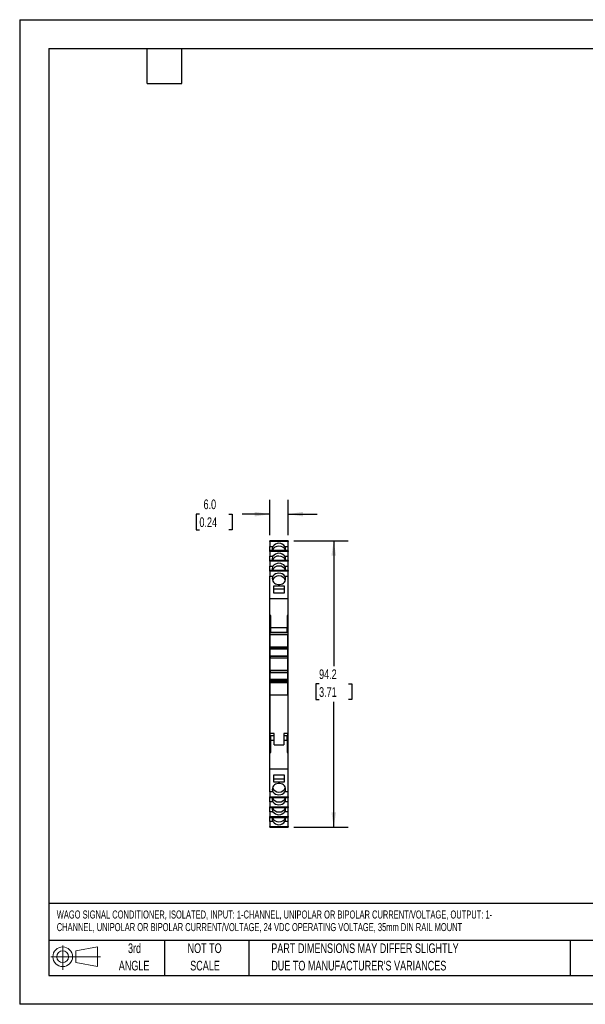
# Model space of a CAD drawing. Header units: millimetres. Extents: x 0 to 419, y 0 to 324.
# Tile 1 of 3: x 0 to 186, y 0 to 324. Entities that reach past the tile are written whole.
import ezdxf

# ---------------------------------------------------------------- set-up
doc = ezdxf.new("R2010")
doc.units = ezdxf.units.MM
doc.header["$LTSCALE"] = 1.5
doc.linetypes.add('CENTERX2', pattern=[20.32, 12.7, -2.54, 2.54, -2.54])
doc.layers.add('DIMENSIONS', color=140, linetype='Continuous', lineweight=25)
doc.layers.add('TEXT', color=140, linetype='Continuous', lineweight=25)
doc.layers.add('SLD-DEFPOINTS', color=7, linetype='Continuous')
doc.styles.add('SLDTEXTSTYLE0', font='TXT', dxfattribs={"width": 0.7})
doc.dimstyles.new('SLDDIMSTYLE0', dxfattribs={"dimtxt": 3.237012, "dimasz": 4.953, "dimexe": 0, "dimexo": 0.0625, "dimgap": 0.809253, "dimtad": 0, "dimtih": 1, "dimtoh": 1, "dimrnd": 1e-09, "dimzin": 12, "dimdsep": 46, "dimtxsty": 'SLDTEXTSTYLE0', "dimsah": 1, "dimcen": 0.09, "dimadec": 0, "dimazin": 3, "dimtfac": 1, "dimtofl": 0, "dimtmove": 0, "dimatfit": 3, "dimfxl": 0, "dimfrac": 2, "dimtolj": 1, "dimtzin": 12, "dimarcsym": 0})
doc.dimstyles.new('SLDDIMSTYLE1', dxfattribs={"dimtxt": 3.237012, "dimasz": 4.953, "dimexe": 0, "dimexo": 0.0625, "dimgap": 0.809253, "dimtad": 0, "dimtih": 1, "dimtoh": 1, "dimrnd": 1e-09, "dimzin": 4, "dimdsep": 46, "dimtxsty": 'SLDTEXTSTYLE0', "dimsah": 1, "dimcen": 0.09, "dimadec": 0, "dimazin": 1, "dimtfac": 1, "dimtmove": 0, "dimatfit": 0, "dimfxl": 0, "dimfrac": 2, "dimtolj": 1, "dimtzin": 12, "dimarcsym": 0})

# ---------------------------------------------------------------- blocks, each defined once
blk = doc.blocks.new('Block11')
at = {"color": 7, "linetype": 'Continuous', "lineweight": 18}
for p, q in [((3.88, 7.97), (3.88, 0)), ((8.22, 6.25), (15.26, 7.55)), ((15.26, 7.55), (15.26, 1.1)), ((0, 4.32), (16.31, 4.32)), ((8.22, 2.39), (8.22, 6.25)), ((8.22, 2.39), (15.26, 1.1))]:
    blk.add_line(p, q, dxfattribs=at)
for radius in [3.23, 1.93]:
    blk.add_circle((3.88, 4.32), radius, dxfattribs=at)
blk = doc.blocks.new('Block12')
at = {"layer": 'SLD-DEFPOINTS'}
blk.add_blockref('Block11', (0, 0), dxfattribs=at)
blk = doc.blocks.new('SW_NOTE_0')
at = {"layer": 'TEXT', "color": 0, "linetype": 'CENTERX2', "lineweight": 18, "char_height": 2.6353, "attachment_point": 1, "style": 'SLDTEXTSTYLE0'}
for s, insert in [('WAGO SIGNAL CONDITIONER, ISOLATED, INPUT: 1-CHANNEL, UNIPOLAR OR BIPOLAR CURRENT/VOLTAGE, OUTPUT: 1-', (0, 3.4)), ('CHANNEL, UNIPOLAR OR BIPOLAR CURRENT/VOLTAGE, 24 VDC OPERATING VOLTAGE, 35mm DIN RAIL MOUNT', (0, -0.74))]:
    blk.add_mtext(s, dxfattribs=dict(at, insert=insert))
blk = doc.blocks.new('SW_NOTE_0_3')
at = {"layer": 'TEXT', "color": 0, "linetype": 'CENTERX2', "lineweight": 18, "char_height": 3.175, "attachment_point": 1, "style": 'SLDTEXTSTYLE0'}
for s, insert in [('PART DIMENSIONS MAY DIFFER SLIGHTLY', (0, 4.09)), ("DUE TO MANUFACTURER'S VARIANCES", (0, -1.64))]:
    blk.add_mtext(s, dxfattribs=dict(at, insert=insert))
blk = doc.blocks.new('SW_NOTE_0_4')
at = {"layer": 'TEXT', "color": 0, "linetype": 'CENTERX2', "lineweight": 18, "char_height": 3.175, "attachment_point": 2, "style": 'SLDTEXTSTYLE0'}
for s, insert in [('NOT TO', (7.89, 4.09)), ('SCALE', (8.03, -1.64))]:
    blk.add_mtext(s, dxfattribs=dict(at, insert=insert))
blk = doc.blocks.new('SW_NOTE_0_5')
at = {"layer": 'TEXT', "color": 0, "linetype": 'CENTERX2', "lineweight": 18, "char_height": 3.175, "attachment_point": 2, "style": 'SLDTEXTSTYLE0'}
for s, insert in [('3rd', (3.47, 4.09)), ('ANGLE', (3.33, -1.64))]:
    blk.add_mtext(s, dxfattribs=dict(at, insert=insert))
blk = doc.blocks.new('_D')
at = {"layer": 'DIMENSIONS'}
for p, q in [((90.11, 152.48), (107.97, 152.48)), ((103.21, 152.48), (103.21, 111.23)), ((98.4, 105.36), (97.31, 105.36)), ((97.31, 105.36), (97.31, 100.21)), ((108.02, 105.36), (109.11, 105.36)), ((109.11, 105.36), (109.11, 100.21)), ((97.31, 100.21), (98.4, 100.21)), ((103.21, 58.24), (103.21, 99.49)), ((109.11, 100.21), (108.02, 100.21)), ((90.11, 58.24), (107.97, 58.24))]:
    blk.add_line(p, q, dxfattribs=at)
for points in [[(103.21, 152.48), (102.45, 147.52), (103.97, 147.52)], [(103.21, 58.24), (103.97, 63.19), (102.45, 63.19)]]:
    blk.add_solid(points, dxfattribs=at)
at = {"layer": 'DIMENSIONS', "char_height": 3.175, "attachment_point": 1, "style": 'SLDTEXTSTYLE0'}
for s, insert in [('94.2', (98.4, 110.17)), ('3.71', (98.4, 104.3))]:
    blk.add_mtext(s, dxfattribs=dict(at, insert=insert))
blk = doc.blocks.new('_D_1')
at = {"layer": 'DIMENSIONS'}
for p, q in [((82.21, 154.36), (82.21, 165.98)), ((88.21, 154.36), (88.21, 165.98)), ((59.07, 161.22), (57.99, 161.22)), ((57.99, 161.22), (57.99, 156.08)), ((68.69, 161.22), (69.78, 161.22)), ((69.78, 161.22), (69.78, 156.08)), ((82.21, 161.22), (73.08, 161.22)), ((88.21, 161.22), (97.73, 161.22)), ((57.99, 156.08), (59.07, 156.08)), ((69.78, 156.08), (68.69, 156.08))]:
    blk.add_line(p, q, dxfattribs=at)
for points in [[(82.21, 161.22), (77.26, 161.98), (77.26, 160.46)], [(88.21, 161.22), (93.16, 160.46), (93.16, 161.98)]]:
    blk.add_solid(points, dxfattribs=at)
at = {"layer": 'DIMENSIONS', "char_height": 3.175, "attachment_point": 1, "style": 'SLDTEXTSTYLE0'}
for s, insert in [('6.0', (60.42, 166.04)), ('0.24', (59.07, 160.17))]:
    blk.add_mtext(s, dxfattribs=dict(at, insert=insert))

msp = doc.modelspace()

# ---------------------------------------------------------------- linework, layer by layer
at = {"color": 7, "linetype": 'Continuous'}
for p, q in [((0.004, 323.854), (0.004, 0.004)), ((0.004, 323.854), (419.104, 323.854)), ((419.104, 0.004), (0.004, 0.004))]:
    msp.add_line(p, q, dxfattribs=at)
for p, q in [((88.209, 152.486), (82.209, 152.486)), ((82.209, 152.477), (82.209, 152.486)), ((82.209, 152.477), (88.209, 152.477)), ((82.209, 152.259), (82.209, 152.477)), ((88.209, 152.259), (82.209, 152.259)), ((82.209, 152.259), (82.209, 150.631)), ((88.209, 152.477), (88.209, 152.486)), ((88.209, 152.477), (88.209, 152.259)), ((88.209, 150.631), (88.209, 152.259)), ((82.209, 150.631), (83.247, 150.631)), ((82.209, 149.216), (82.209, 150.631)), ((88.209, 149.216), (82.209, 149.216)), ((82.209, 149.207), (82.209, 149.216)), ((82.209, 149.207), (88.209, 149.207)), ((82.209, 148.989), (82.209, 149.207)), ((88.209, 148.989), (82.209, 148.989)), ((82.209, 148.989), (82.209, 147.361)), ((87.171, 150.631), (88.209, 150.631)), ((88.209, 149.216), (88.209, 150.631)), ((88.209, 149.207), (88.209, 149.216)), ((88.209, 149.207), (88.209, 148.989)), ((88.209, 147.361), (88.209, 148.989)), ((82.209, 147.361), (83.247, 147.361)), ((82.209, 145.946), (82.209, 147.361)), ((88.209, 145.946), (82.209, 145.946)), ((82.209, 145.937), (82.209, 145.946)), ((82.209, 145.937), (88.209, 145.937)), ((82.209, 145.719), (82.209, 145.937)), ((87.171, 147.361), (88.209, 147.361)), ((88.209, 145.946), (88.209, 147.361)), ((88.209, 145.937), (88.209, 145.946)), ((88.209, 145.937), (88.209, 145.719)), ((88.209, 145.719), (82.209, 145.719)), ((82.209, 145.719), (82.209, 144.091)), ((82.209, 144.091), (83.247, 144.091)), ((82.209, 142.676), (82.209, 144.091)), ((88.209, 142.676), (82.209, 142.676)), ((82.209, 142.667), (82.209, 142.676)), ((82.209, 142.667), (88.209, 142.667)), ((82.209, 142.449), (82.209, 142.667)), ((87.171, 144.091), (88.209, 144.091)), ((88.209, 144.091), (88.209, 145.719)), ((88.209, 142.676), (88.209, 144.091)), ((88.209, 142.667), (88.209, 142.676)), ((88.209, 142.667), (88.209, 142.449)), ((88.209, 142.449), (82.209, 142.449)), ((82.209, 142.449), (82.209, 140.821)), ((82.209, 133.32), (82.209, 140.821)), ((82.209, 140.821), (83.244, 140.821)), ((87.174, 140.821), (88.209, 140.821)), ((88.209, 140.821), (88.209, 142.449)), ((88.209, 133.32), (88.209, 140.821)), ((87.009, 137.545), (83.409, 137.545)), ((83.409, 137.545), (83.409, 135.367)), ((87.009, 136.564), (83.409, 136.564)), ((87.009, 135.367), (87.009, 137.545)), ((88.209, 133.32), (82.209, 133.32)), ((82.209, 127.85), (82.209, 133.32)), ((83.409, 135.367), (87.009, 135.367)), ((88.209, 127.85), (88.209, 133.32)), ((82.534, 127.85), (82.209, 127.85)), ((82.209, 125.559), (82.209, 127.85)), ((82.534, 123.856), (82.534, 127.85)), ((88.209, 127.85), (87.884, 127.85)), ((87.884, 127.85), (87.884, 123.856)), ((88.209, 125.559), (88.209, 127.85)), ((82.209, 125.559), (82.534, 125.559)), ((82.209, 124.363), (82.209, 125.559)), ((82.534, 124.363), (82.209, 124.363)), ((82.209, 119.002), (82.209, 124.363)), ((87.884, 123.856), (82.534, 123.856)), ((82.534, 122.356), (82.534, 123.856)), ((87.884, 125.559), (88.209, 125.559)), ((88.209, 124.363), (87.884, 124.363)), ((87.884, 122.356), (87.884, 123.856)), ((88.209, 124.363), (88.209, 125.559)), ((88.209, 119.002), (88.209, 124.363)), ((82.309, 122.263), (88.109, 122.263)), ((82.309, 121.67), (82.309, 122.263)), ((82.309, 121.67), (88.109, 121.67)), ((82.309, 117.475), (82.309, 121.67)), ((82.534, 122.356), (87.884, 122.356)), ((88.109, 122.263), (88.109, 121.67)), ((88.109, 117.475), (88.109, 121.67)), ((82.309, 119.002), (82.209, 119.002)), ((82.209, 115.393), (82.209, 119.002)), ((88.109, 117.475), (82.309, 117.475)), ((82.309, 117.475), (82.309, 117.317)), ((82.309, 117.317), (88.109, 117.317)), ((82.309, 117.218), (82.309, 117.317)), ((88.109, 117.218), (82.309, 117.218)), ((82.309, 117.218), (82.309, 116.925)), ((82.309, 116.925), (88.109, 116.925)), ((82.309, 116.917), (82.309, 116.925)), ((88.109, 116.917), (82.309, 116.917)), ((82.309, 116.917), (82.309, 116.913)), ((82.309, 116.913), (88.109, 116.913)), ((82.309, 114.563), (82.309, 116.913)), ((88.209, 119.002), (88.109, 119.002)), ((88.109, 117.317), (88.109, 117.475)), ((88.109, 117.317), (88.109, 117.218)), ((88.109, 116.925), (88.109, 117.218)), ((88.109, 116.925), (88.109, 116.917)), ((88.109, 116.913), (88.109, 116.917)), ((88.109, 114.563), (88.109, 116.913)), ((88.209, 115.393), (88.209, 119.002)), ((82.309, 115.393), (82.209, 115.393)), ((82.209, 95.319), (82.209, 115.393)), ((88.109, 114.563), (82.309, 114.563)), ((82.309, 114.423), (82.309, 114.563)), ((88.109, 114.423), (82.309, 114.423)), ((82.309, 114.423), (82.309, 113.972)), ((82.309, 113.972), (88.109, 113.972)), ((82.309, 113.963), (82.309, 113.972)), ((82.309, 113.963), (88.109, 113.963)), ((82.309, 109.763), (82.309, 113.963)), ((88.209, 115.393), (88.109, 115.393)), ((88.109, 114.563), (88.109, 114.423)), ((88.109, 113.972), (88.109, 114.423)), ((88.109, 113.972), (88.109, 113.963)), ((88.109, 109.763), (88.109, 113.963)), ((88.209, 95.319), (88.209, 115.393)), ((88.109, 109.763), (82.309, 109.763)), ((82.309, 109.753), (82.309, 109.763)), ((88.109, 109.753), (82.309, 109.753)), ((82.309, 109.753), (82.309, 109.302)), ((82.309, 109.302), (88.109, 109.302)), ((82.309, 109.163), (82.309, 109.302)), ((82.309, 109.163), (88.109, 109.163)), ((82.309, 106.813), (82.309, 109.163)), ((88.109, 109.763), (88.109, 109.753)), ((88.109, 109.302), (88.109, 109.753)), ((88.109, 109.302), (88.109, 109.163)), ((88.109, 106.813), (88.109, 109.163)), ((88.109, 106.813), (82.309, 106.813)), ((82.309, 106.813), (82.309, 106.809)), ((82.309, 106.809), (88.109, 106.809)), ((82.309, 106.717), (82.309, 106.809)), ((88.109, 106.717), (82.309, 106.717)), ((82.309, 106.717), (82.309, 106.423)), ((82.309, 106.423), (88.109, 106.423)), ((82.309, 106.063), (82.309, 106.423)), ((88.109, 106.063), (82.309, 106.063)), ((82.309, 106.063), (82.309, 105.866)), ((82.309, 105.866), (88.109, 105.866)), ((82.309, 101.763), (82.309, 105.866)), ((88.109, 106.809), (88.109, 106.813)), ((88.109, 106.809), (88.109, 106.717)), ((88.109, 106.423), (88.109, 106.717)), ((88.109, 106.423), (88.109, 106.063)), ((88.109, 105.866), (88.109, 106.063)), ((88.109, 101.763), (88.109, 105.866)), ((82.309, 101.763), (88.109, 101.763)), ((82.309, 89.063), (82.309, 101.763)), ((88.109, 101.763), (88.109, 89.063)), ((82.309, 95.319), (82.209, 95.319)), ((82.209, 91.71), (82.209, 95.319)), ((88.209, 95.319), (88.109, 95.319)), ((88.209, 91.71), (88.209, 95.319)), ((82.309, 91.71), (82.209, 91.71)), ((82.209, 86.348), (82.209, 91.71)), ((88.209, 91.71), (88.109, 91.71)), ((88.209, 86.348), (88.209, 91.71)), ((83.609, 89.063), (82.309, 89.063)), ((82.309, 88.463), (82.309, 89.063)), ((82.309, 88.463), (83.609, 88.463)), ((82.534, 86.856), (82.534, 88.356)), ((83.609, 88.356), (82.534, 88.356)), ((83.609, 85.363), (83.609, 89.063)), ((88.109, 89.063), (86.809, 89.063)), ((86.809, 89.063), (86.809, 85.363)), ((86.809, 88.463), (88.109, 88.463)), ((87.884, 88.356), (86.809, 88.356)), ((87.884, 86.856), (87.884, 88.356)), ((88.109, 88.463), (88.109, 89.063)), ((82.209, 86.348), (82.534, 86.348)), ((82.209, 85.153), (82.209, 86.348)), ((82.209, 82.861), (82.209, 85.153)), ((82.534, 85.153), (82.209, 85.153)), ((82.534, 86.856), (83.609, 86.856)), ((82.534, 82.861), (82.534, 86.856)), ((83.609, 85.363), (86.809, 85.363)), ((86.809, 86.856), (87.884, 86.856)), ((87.884, 86.856), (87.884, 82.861)), ((88.209, 86.348), (87.884, 86.348)), ((88.209, 85.153), (87.884, 85.153)), ((88.209, 85.153), (88.209, 86.348)), ((88.209, 82.861), (88.209, 85.153)), ((82.209, 82.861), (82.534, 82.861)), ((82.209, 77.392), (82.209, 82.861)), ((87.884, 82.861), (88.209, 82.861)), ((88.209, 77.392), (88.209, 82.861)), ((82.209, 69.891), (82.209, 77.392)), ((88.209, 77.392), (82.209, 77.392)), ((83.409, 75.345), (83.409, 73.167)), ((87.009, 75.345), (83.409, 75.345)), ((87.009, 73.167), (87.009, 75.345)), ((88.209, 69.891), (88.209, 77.392)), ((83.409, 74.148), (87.009, 74.148)), ((83.409, 73.167), (87.009, 73.167)), ((83.244, 69.891), (82.209, 69.891)), ((82.209, 69.891), (82.209, 68.263)), ((82.209, 68.263), (88.209, 68.263)), ((82.209, 68.045), (82.209, 68.263)), ((88.209, 68.045), (82.209, 68.045)), ((82.209, 68.036), (82.209, 68.045)), ((82.209, 68.036), (88.209, 68.036)), ((82.209, 66.621), (82.209, 68.036)), ((88.209, 69.891), (87.174, 69.891)), ((88.209, 68.263), (88.209, 69.891)), ((88.209, 68.263), (88.209, 68.045)), ((88.209, 68.036), (88.209, 68.045)), ((88.209, 66.621), (88.209, 68.036)), ((83.247, 66.621), (82.209, 66.621)), ((82.209, 66.621), (82.209, 64.993)), ((82.209, 64.993), (88.209, 64.993)), ((82.209, 64.775), (82.209, 64.993)), ((88.209, 64.775), (82.209, 64.775)), ((82.209, 64.766), (82.209, 64.775)), ((88.209, 66.621), (87.171, 66.621)), ((88.209, 64.993), (88.209, 66.621)), ((88.209, 64.993), (88.209, 64.775)), ((88.209, 64.766), (88.209, 64.775)), ((82.209, 64.766), (88.209, 64.766)), ((82.209, 63.351), (82.209, 64.766)), ((83.247, 63.351), (82.209, 63.351)), ((82.209, 63.351), (82.209, 61.723)), ((82.209, 61.723), (88.209, 61.723)), ((82.209, 61.505), (82.209, 61.723)), ((88.209, 63.351), (87.171, 63.351)), ((88.209, 63.351), (88.209, 64.766)), ((88.209, 61.723), (88.209, 63.351)), ((88.209, 61.723), (88.209, 61.505)), ((88.209, 61.505), (82.209, 61.505)), ((82.209, 61.496), (82.209, 61.505)), ((82.209, 61.496), (88.209, 61.496)), ((82.209, 60.081), (82.209, 61.496)), ((83.247, 60.081), (82.209, 60.081)), ((82.209, 60.081), (82.209, 58.453)), ((82.209, 58.453), (88.209, 58.453)), ((82.209, 58.235), (82.209, 58.453)), ((88.209, 60.081), (87.171, 60.081)), ((88.209, 61.496), (88.209, 61.505)), ((88.209, 60.081), (88.209, 61.496)), ((88.209, 58.453), (88.209, 60.081)), ((88.209, 58.453), (88.209, 58.235)), ((88.209, 58.235), (82.209, 58.235)), ((82.209, 58.226), (82.209, 58.235)), ((82.209, 58.226), (88.209, 58.226)), ((88.209, 58.226), (88.209, 58.235))]:
    msp.add_line(p, q)
at = {"flags": 128}
for points in [[(83.244, 140.821), (83.078, 140.437), (83.01, 140.031), (83.043, 139.622), (83.175, 139.228), (83.4, 138.867), (83.708, 138.557), (84.085, 138.311), (84.513, 138.14), (84.973, 138.053), (85.444, 138.053), (85.904, 138.14), (86.333, 138.311), (86.709, 138.557), (87.017, 138.867), (87.243, 139.228), (87.375, 139.622), (87.407, 140.031), (87.339, 140.437), (87.174, 140.821)], [(87.174, 69.891), (87.339, 70.275), (87.407, 70.681), (87.375, 71.09), (87.243, 71.484), (87.017, 71.845), (86.709, 72.155), (86.333, 72.401), (85.904, 72.572), (85.444, 72.659), (84.973, 72.659), (84.513, 72.572), (84.085, 72.401), (83.708, 72.155), (83.4, 71.845), (83.175, 71.484), (83.043, 71.09), (83.01, 70.681), (83.078, 70.275), (83.244, 69.891)]]:
    msp.add_lwpolyline(points, dxfattribs=at)
for centre, radius, start, end in [((84.706, 149.765), 1.697, 149.31004, 198.87078), ((85.093, 148.573), 2.128, 86.86643, 160.81784), ((85.209, 149.202), 2.427, 36.06466, 143.93534), ((85.294, 148.527), 2.174, 20.07372, 92.24201), ((85.712, 149.765), 1.697, 341.12922, 30.68996), ((84.706, 146.495), 1.697, 149.31004, 198.87078), ((85.093, 145.303), 2.128, 86.86643, 160.81784), ((85.209, 145.932), 2.427, 36.06466, 143.93534), ((85.294, 145.257), 2.174, 20.07372, 92.24201), ((85.712, 146.495), 1.697, 341.12922, 30.68996), ((84.706, 143.225), 1.697, 149.31004, 198.87078), ((85.093, 142.033), 2.128, 86.86643, 160.81784), ((85.209, 142.662), 2.427, 36.06466, 143.93534), ((85.294, 141.987), 2.174, 20.07372, 92.24201), ((85.712, 143.225), 1.697, 341.12922, 30.68996), ((85.093, 138.769), 2.128, 86.8662, 160.81652), ((85.209, 139.396), 2.427, 35.93777, 144.06223), ((85.294, 138.722), 2.174, 20.07511, 92.24217), ((84.706, 67.487), 1.697, 161.12922, 210.68996), ((85.124, 71.99), 2.174, 200.07372, 272.24201), ((85.209, 71.316), 2.427, 215.94314, 324.05686), ((85.325, 71.944), 2.128, 266.86643, 340.81784), ((85.712, 67.487), 1.697, 329.31004, 18.87078), ((85.124, 68.725), 2.174, 200.07372, 272.24201), ((85.209, 68.05), 2.427, 216.06466, 323.93534), ((85.325, 68.679), 2.128, 266.86643, 340.81784), ((84.706, 64.217), 1.697, 161.12922, 210.68996), ((85.124, 65.455), 2.174, 200.07372, 272.24201), ((85.209, 64.78), 2.427, 216.06466, 323.93534), ((85.325, 65.409), 2.128, 266.86643, 340.81784), ((85.712, 64.217), 1.697, 329.31004, 18.87078), ((84.706, 60.947), 1.697, 161.12922, 210.68996), ((85.124, 62.185), 2.174, 200.07372, 272.24201), ((85.209, 61.51), 2.427, 216.06466, 323.93534), ((85.325, 62.139), 2.128, 266.86643, 340.81784), ((85.712, 60.947), 1.697, 329.31004, 18.87078)]:
    msp.add_arc(centre, radius, start, end)
at = {"layer": 'TEXT'}
for p, q in [((9.525, 314.325), (409.575, 314.325)), ((9.525, 314.325), (9.525, 9.525)), ((41.91, 302.895), (41.91, 314.325)), ((53.34, 302.895), (53.34, 314.325)), ((41.91, 302.895), (53.34, 302.895)), ((409.575, 33.189), (9.525, 33.189)), ((409.575, 20.955), (9.525, 20.955)), ((47.625, 20.955), (47.625, 9.525)), ((75.317, 20.955), (75.317, 9.525)), ((180.97, 20.955), (180.97, 9.525)), ((9.525, 9.525), (409.575, 9.525))]:
    msp.add_line(p, q, dxfattribs=at)

# ---------------------------------------------------------------- block references
at = {"layer": 'SLD-DEFPOINTS'}
msp.add_blockref('Block12', (10.257, 11.331), dxfattribs=at)
at = {"layer": 'TEXT', "linetype": 'CENTERX2', "lineweight": 18}
for name, p in [('SW_NOTE_0', (12.18, 27.459)), ('SW_NOTE_0_5', (34.271, 15.953)), ('SW_NOTE_0_4', (52.886, 15.953)), ('SW_NOTE_0_3', (82.679, 15.953))]:
    msp.add_blockref(name, p, dxfattribs=at)

# ---------------------------------------------------------------- dimensions: what is measured, and where the dimension line sits
at = {"layer": 'DIMENSIONS'}
dim = msp.add_linear_dim(base=(88.209, 161.221), p1=(82.209, 152.457), p2=(88.209, 152.457), dimstyle='SLDDIMSTYLE1', dxfattribs=at)
dim.commit()
dim.dimension.update_dxf_attribs({"geometry": '_D_1', "text_midpoint": (63.883, 161.221), "dimtype": 160})
dim = msp.add_linear_dim(base=(103.209, 58.235), p1=(88.209, 152.477), p2=(88.209, 58.235), angle=90, dimstyle='SLDDIMSTYLE0', dxfattribs=at)
dim.commit()
dim.dimension.update_dxf_attribs({"geometry": '_D', "text_midpoint": (103.209, 105.356), "dimtype": 160})

doc.saveas('drawing.dxf')
